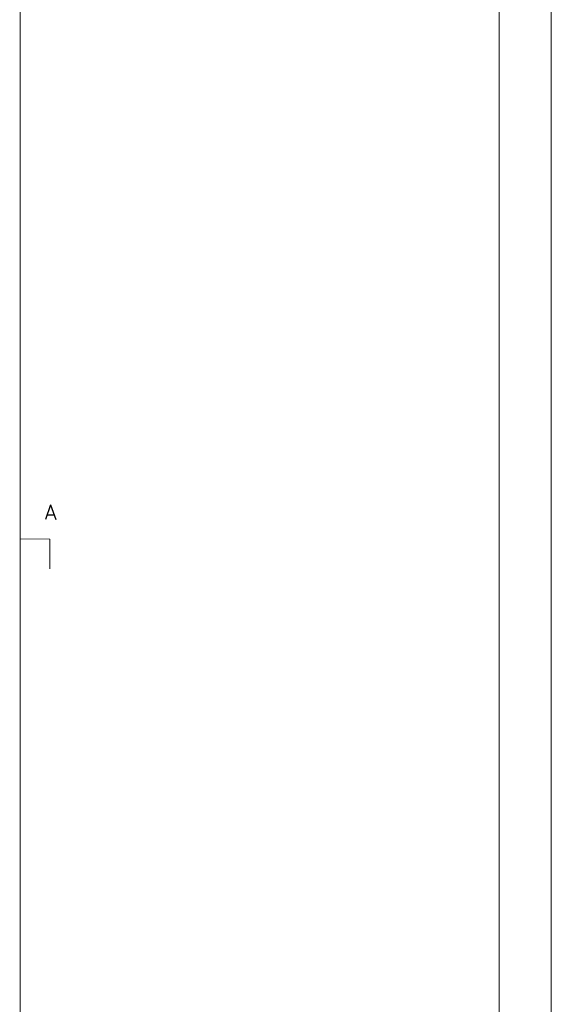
# Model space of a CAD drawing. Header units: millimetres. Extents: x 7284 to 21933, y -3393 to -31.
# Tile 52 of 57: x 16026 to 16205, y -2397 to -2067. Entities that reach past the tile are written whole.
import ezdxf

# ---------------------------------------------------------------- set-up
doc = ezdxf.new("R2010")
doc.units = ezdxf.units.MM
doc.layers.add('1', color=7, linetype='Continuous')
doc.layers.add('60', color=7, linetype='Continuous')
doc.styles.add('chinesef_fs', font='simplex.shx', dxfattribs={"bigfont": 'gbcbig.shx'})

msp = doc.modelspace()

# ---------------------------------------------------------------- linework, layer by layer
at = {"layer": '1', "color": 32, "linetype": 'Continuous', "lineweight": 13}
msp.add_line((16036.467, -2250.974), (16036.467, -2240.974), dxfattribs=at)
at = {"layer": '1', "color": 32, "linetype": 'Continuous', "lineweight": 25, "const_width": 0.26}
msp.add_lwpolyline([(16036.467, -2240.974), (16026.467, -2240.974)], dxfattribs=at)
at = {"layer": '60', "color": 7, "linetype": 'Continuous', "lineweight": 18}
for p, q in [((16026.458, -2729.217), (16026.458, -1752.731)), ((16187.29, -2728.924), (16187.29, -1753.024)), ((16204.79, -2728.217), (16204.79, -1753.731))]:
    msp.add_line(p, q, dxfattribs=at)
at = {"layer": '60', "color": 7, "linetype": 'Continuous', "lineweight": 13}
for p, q in [((16026.458, -2729.216), (16026.458, -1752.732)), ((16187.29, -1753.023), (16187.29, -2728.925))]:
    msp.add_line(p, q, dxfattribs=at)

# ---------------------------------------------------------------- texts
at = {"layer": '1', "color": 5, "linetype": 'Continuous', "lineweight": 13, "insert": (16034.83, -2234.47), "char_height": 5, "attachment_point": 7, "line_spacing_factor": 0.903614, "style": 'chinesef_fs'}
msp.add_mtext('\\W0.9844;A', dxfattribs=at)

doc.saveas('drawing.dxf')
